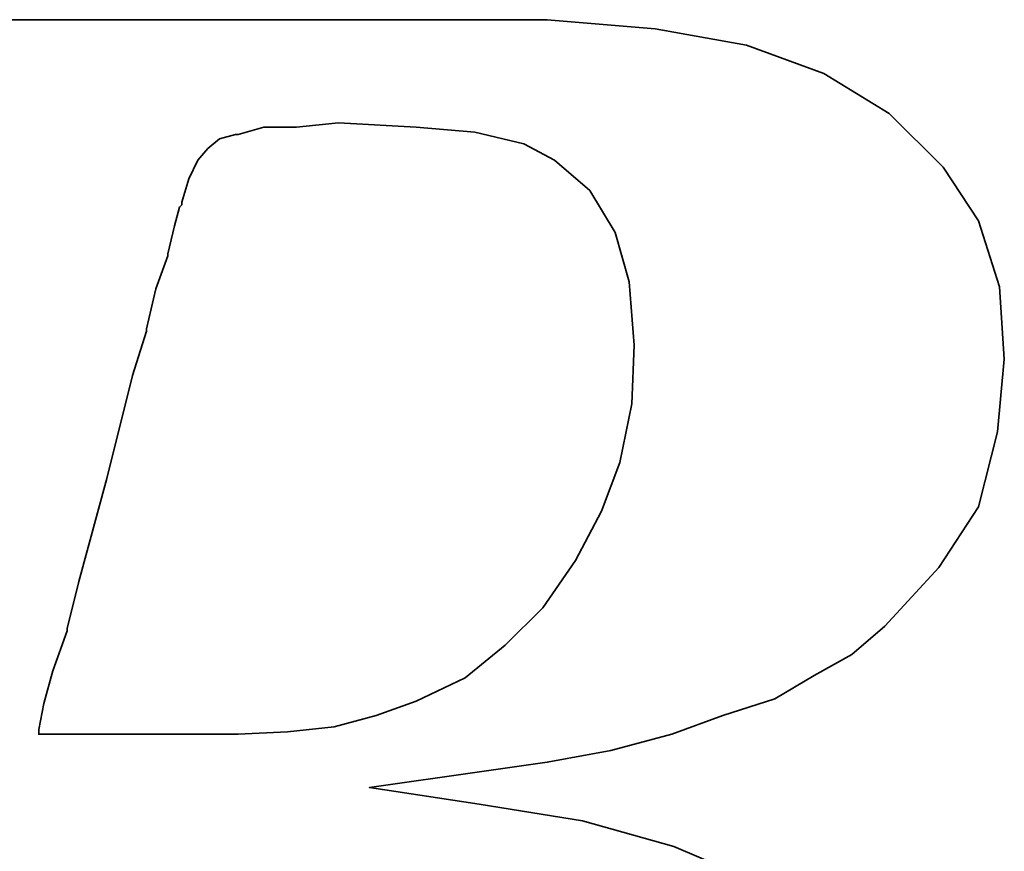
# Model space of a CAD drawing. Extents: x 11.3 to 65.1, y 22.5 to 57.2.
# Tile 30 of 47: x 55.577 to 55.899, y 39.331 to 39.602. Entities that reach past the tile are written whole.
import ezdxf

# ---------------------------------------------------------------- set-up
doc = ezdxf.new("R2010")
doc.units = 0
doc.header["$MEASUREMENT"] = 0
doc.layers.add('DIM', color=4, linetype='CONTINUOUS')
doc.layers.add('layer 1', color=7, linetype='CONTINUOUS')

# ---------------------------------------------------------------- blocks, each defined once
blk = doc.blocks.new('TBI MOTION logo(完整正式版)')
at = {"layer": 'layer 1', "color": 22, "lineweight": 35}
for points, knots in [([(-64.65375, -6.86375), (-64.65375, -6.86375), (-64.84375, -7.29625), (-64.84375, -7.29625), (-64.84375, -7.29625), (-64.84375, -7.29625), (-64.86875, -7.34375), (-64.86875, -7.34375), (-64.86875, -7.34375), (-64.86875, -7.34375), (-64.86875, -7.36875), (-64.86875, -7.36875), (-64.86875, -7.36875), (-64.86875, -7.36875), (-65.15375, -7.65375), (-65.15375, -7.65375), (-65.15375, -7.65375), (-65.15375, -7.65375), (-65.17875, -7.65375), (-65.17875, -7.65375), (-65.17875, -7.65375), (-65.17875, -7.65375), (-65.20375, -7.67875), (-65.20375, -7.67875), (-65.20375, -7.67875), (-65.20375, -7.67875), (-65.58875, -7.87125), (-65.58875, -7.87125), (-65.58875, -7.87125), (-65.58875, -7.87125), (-65.63375, -7.87125), (-65.63375, -7.87125), (-65.63375, -7.87125), (-65.63375, -7.87125), (-65.65875, -7.89375), (-65.65875, -7.89375), (-65.65875, -7.89375), (-65.65875, -7.89375), (-66.09375, -7.94375), (-66.09375, -7.94375), (-66.09375, -7.94375), (-66.09375, -7.94375), (-66.11375, -7.94375), (-66.11375, -7.94375), (-66.11375, -7.94375), (-66.11375, -7.94375), (-66.16375, -7.94375), (-66.16375, -7.94375), (-66.16375, -7.94375), (-66.16375, -7.94375), (-66.30875, -7.94375), (-66.30875, -7.94375), (-66.30875, -7.94375), (-66.30875, -7.94375), (-66.69375, -7.94375), (-66.69375, -7.94375), (-66.69375, -7.94375), (-66.69375, -7.94375), (-67.07375, -7.94375), (-67.07375, -7.94375), (-67.07375, -7.94375), (-67.07375, -7.94375), (-67.12375, -7.94375), (-67.12375, -7.94375), (-67.12375, -7.94375), (-67.12375, -7.94375), (-67.12375, -7.96625), (-67.12375, -7.96625), (-67.12375, -7.96625), (-67.12375, -7.96625), (-67.14875, -7.99125), (-67.14875, -7.99125), (-67.14875, -7.99125), (-67.14875, -7.99125), (-67.24375, -8.34875), (-67.24375, -8.34875), (-67.24375, -8.34875), (-67.24375, -8.34875), (-67.31375, -8.68625), (-67.31375, -8.68625), (-67.31375, -8.68625), (-67.31375, -8.68625), (-67.26875, -8.68625), (-67.26875, -8.68625), (-67.26875, -8.68625), (-67.26875, -8.68625), (-67.07375, -8.68625), (-67.07375, -8.68625), (-67.07375, -8.68625), (-67.07375, -8.68625), (-66.54875, -8.68625), (-66.54875, -8.68625), (-66.54875, -8.68625), (-66.54875, -8.68625), (-65.82625, -8.68625), (-65.82625, -8.68625), (-65.82625, -8.68625), (-65.82625, -8.68625), (-65.01375, -8.68625), (-65.01375, -8.68625), (-65.01375, -8.68625), (-65.01375, -8.68625), (-64.05375, -8.68625), (-64.05375, -8.68625), (-64.05375, -8.68625), (-64.05375, -8.68625), (-62.08375, -8.68625), (-62.08375, -8.68625), (-62.08375, -8.68625), (-62.08375, -8.68625), (-60.06875, -8.68625), (-60.06875, -8.68625), (-60.06875, -8.68625), (-60.06875, -8.68625), (-59.10875, -8.68625), (-59.10875, -8.68625), (-59.10875, -8.68625), (-59.10875, -8.68625), (-58.29375, -8.68625), (-58.29375, -8.68625), (-58.29375, -8.68625), (-58.29375, -8.68625), (-57.57375, -8.68625), (-57.57375, -8.68625), (-57.57375, -8.68625), (-57.57375, -8.68625), (-57.04875, -8.68625), (-57.04875, -8.68625), (-57.04875, -8.68625), (-57.04875, -8.68625), (-56.85375, -8.68625), (-56.85375, -8.68625), (-56.85375, -8.68625), (-56.85375, -8.68625), (-56.70875, -8.68625), (-56.70875, -8.68625), (-56.70875, -8.68625), (-56.70875, -8.68625), (-56.61375, -8.68625), (-56.61375, -8.68625), (-56.61375, -8.68625), (-56.61375, -8.68625), (-56.56875, -8.68625), (-56.56875, -8.68625), (-56.56875, -8.68625), (-56.56875, -8.68625), (-55.65375, -8.63875), (-55.65375, -8.63875), (-55.65375, -8.63875), (-55.65375, -8.63875), (-54.76875, -8.51875), (-54.76875, -8.51875), (-54.76875, -8.51875), (-54.76875, -8.51875), (-53.90375, -8.30375), (-53.90375, -8.30375), (-53.90375, -8.30375), (-53.90375, -8.30375), (-53.08875, -8.03875), (-53.08875, -8.03875), (-53.08875, -8.03875), (-53.08875, -8.03875), (-52.34375, -7.65375), (-52.34375, -7.65375), (-52.34375, -7.65375), (-52.34375, -7.65375), (-51.69875, -7.29625), (-51.69875, -7.29625), (-51.69875, -7.29625), (-51.69875, -7.29625), (-51.21875, -6.91125), (-51.21875, -6.91125), (-51.21875, -6.91125), (-51.21875, -6.91125), (-50.83375, -6.50375), (-50.83375, -6.50375), (-50.83375, -6.50375), (-50.83375, -6.50375), (-50.44875, -5.94875), (-50.44875, -5.94875), (-50.44875, -5.94875), (-50.44875, -5.94875), (-50.13875, -5.30375), (-50.13875, -5.30375), (-50.13875, -5.30375), (-50.13875, -5.30375), (-49.99375, -4.65375), (-49.99375, -4.65375), (-49.99375, -4.65375), (-49.99375, -4.65375), (-49.92375, -3.98375), (-49.92375, -3.98375), (-49.92375, -3.98375), (-49.92375, -3.98375), (-49.99375, -3.19374), (-49.99375, -3.19374), (-49.99375, -3.19374), (-49.99375, -3.19374), (-50.23374, -2.44874), (-50.23374, -2.44874), (-50.23374, -2.44874), (-50.23374, -2.44874), (-50.59375, -1.87374), (-50.59375, -1.87374), (-50.59375, -1.87374), (-50.59375, -1.87374), (-51.09875, -1.31874), (-51.09875, -1.31874), (-51.09875, -1.31874), (-51.09875, -1.31874), (-51.74375, -0.81875), (-51.74375, -0.81875), (-51.74375, -0.81875), (-51.74375, -0.81875), (-52.53875, -0.48125), (-52.53875, -0.48125), (-52.53875, -0.48125), (-52.53875, -0.48125), (-53.47375, -0.21875), (-53.47375, -0.21875), (-53.47375, -0.21875), (-53.47375, -0.21875), (-54.52875, -0.04874), (-54.52875, -0.04874), (-54.52875, -0.04874), (-54.52875, -0.04874), (-55.65375, 0.12125), (-55.65375, 0.12125), (-55.65375, 0.12125), (-55.65375, 0.12125), (-54.50375, 0.28624), (-54.50375, 0.28624), (-54.50375, 0.28624), (-54.50375, 0.28624), (-53.83375, 0.38124), (-53.83375, 0.38124), (-53.83375, 0.38124), (-53.83375, 0.38124), (-53.18375, 0.50125), (-53.18375, 0.50125), (-53.18375, 0.50125), (-53.18375, 0.50125), (-52.55875, 0.66874), (-52.55875, 0.66874), (-52.55875, 0.66874), (-52.55875, 0.66874), (-52.03375, 0.86124), (-52.03375, 0.86124), (-52.03375, 0.86124), (-52.03375, 0.86124), (-51.50374, 1.03124), (-51.50374, 1.03124), (-51.50374, 1.03124), (-51.50374, 1.03124), (-51.09875, 1.27125), (-51.09875, 1.27125), (-51.09875, 1.27125), (-51.09875, 1.27125), (-50.71375, 1.48624), (-50.71375, 1.48624), (-50.71375, 1.48624), (-50.71375, 1.48624), (-50.37625, 1.77625), (-50.37625, 1.77625), (-50.37625, 1.77625), (-50.37625, 1.77625), (-49.82375, 2.37625), (-49.82375, 2.37625), (-49.82375, 2.37625), (-49.82375, 2.37625), (-49.41875, 2.99625), (-49.41875, 2.99625), (-49.41875, 2.99625), (-49.41875, 2.99625), (-49.22375, 3.76625), (-49.22375, 3.76625), (-49.22375, 3.76625), (-49.22375, 3.76625), (-49.15375, 4.50874), (-49.15375, 4.50874), (-49.15375, 4.50874), (-49.15375, 4.50874), (-49.20375, 5.25125), (-49.20375, 5.25125), (-49.20375, 5.25125), (-49.20375, 5.25125), (-49.41875, 5.92625), (-49.41875, 5.92625), (-49.41875, 5.92625), (-49.41875, 5.92625), (-49.77875, 6.47625), (-49.77875, 6.47625), (-49.77875, 6.47625), (-49.77875, 6.47625), (-50.33125, 7.02624), (-50.33125, 7.02624), (-50.33125, 7.02624), (-50.33125, 7.02624), (-51.00125, 7.43625), (-51.00125, 7.43625), (-51.00125, 7.43625), (-51.00125, 7.43625), (-51.79375, 7.72625), (-51.79375, 7.72625), (-51.79375, 7.72625), (-51.79375, 7.72625), (-52.72875, 7.89124), (-52.72875, 7.89124), (-52.72875, 7.89124), (-52.72875, 7.89124), (-53.83375, 7.98625), (-53.83375, 7.98625), (-53.83375, 7.98625), (-53.83375, 7.98625), (-53.92875, 7.98625), (-53.92875, 7.98625), (-53.92875, 7.98625), (-53.92875, 7.98625), (-54.26375, 7.98625), (-54.26375, 7.98625), (-54.26375, 7.98625), (-54.26375, 7.98625), (-54.74375, 7.98625), (-54.74375, 7.98625), (-54.74375, 7.98625), (-54.74375, 7.98625), (-55.36875, 7.98625), (-55.36875, 7.98625), (-55.36875, 7.98625), (-55.36875, 7.98625), (-56.13375, 7.98625), (-56.13375, 7.98625), (-56.13375, 7.98625), (-56.13375, 7.98625), (-56.94875, 7.98625), (-56.94875, 7.98625), (-56.94875, 7.98625), (-56.94875, 7.98625), (-58.77625, 7.98625), (-58.77625, 7.98625), (-58.77625, 7.98625), (-58.77625, 7.98625), (-60.59875, 7.98625), (-60.59875, 7.98625), (-60.59875, 7.98625), (-60.59875, 7.98625), (-61.41375, 7.98625), (-61.41375, 7.98625), (-61.41375, 7.98625), (-61.41375, 7.98625), (-62.17875, 7.98625), (-62.17875, 7.98625), (-62.17875, 7.98625), (-62.17875, 7.98625), (-62.80375, 7.98625), (-62.80375, 7.98625), (-62.80375, 7.98625), (-62.80375, 7.98625), (-63.30625, 7.98625), (-63.30625, 7.98625), (-63.30625, 7.98625), (-63.30625, 7.98625), (-63.57375, 7.98625), (-63.57375, 7.98625), (-63.57375, 7.98625), (-63.57375, 7.98625), (-63.57375, 7.96375), (-63.57375, 7.96375), (-63.57375, 7.96375), (-63.57375, 7.96375), (-63.59875, 7.94125), (-63.59875, 7.94125), (-63.59875, 7.94125), (-63.59875, 7.94125), (-63.69375, 7.55625), (-63.69375, 7.55625), (-63.69375, 7.55625), (-63.69375, 7.55625), (-63.76375, 7.24624), (-63.76375, 7.24624), (-63.76375, 7.24624), (-63.76375, 7.24624), (-63.23875, 7.24624), (-63.23875, 7.24624), (-63.23875, 7.24624), (-63.23875, 7.24624), (-62.75875, 7.24624), (-62.75875, 7.24624), (-62.75875, 7.24624), (-62.75875, 7.24624), (-62.61125, 7.24624), (-62.61125, 7.24624), (-62.61125, 7.24624), (-62.61125, 7.24624), (-62.56625, 7.24624), (-62.56625, 7.24624), (-62.56625, 7.24624), (-62.56625, 7.24624), (-62.22875, 7.24624), (-62.22875, 7.24624), (-62.22875, 7.24624), (-62.22875, 7.24624), (-62.20375, 7.24624), (-62.20375, 7.24624), (-62.20375, 7.24624), (-62.20375, 7.24624), (-62.17875, 7.21875), (-62.17875, 7.21875), (-62.17875, 7.21875), (-62.17875, 7.21875), (-61.96375, 7.17125), (-61.96375, 7.17125), (-61.96375, 7.17125), (-61.96375, 7.17125), (-61.72375, 7.12624), (-61.72375, 7.12624), (-61.72375, 7.12624), (-61.72375, 7.12624), (-61.70375, 7.12624), (-61.70375, 7.12624), (-61.70375, 7.12624), (-61.70375, 7.12624), (-61.55875, 7.07624), (-61.55875, 7.07624), (-61.55875, 7.07624), (-61.55875, 7.07624), (-61.50875, 7.07624), (-61.50875, 7.07624), (-61.50875, 7.07624), (-61.50875, 7.07624), (-61.48375, 7.02624), (-61.48375, 7.02624), (-61.48375, 7.02624), (-61.48375, 7.02624), (-61.31875, 6.83375), (-61.31875, 6.83375), (-61.31875, 6.83375), (-61.31875, 6.83375), (-61.29375, 6.81125), (-61.29375, 6.81125), (-61.29375, 6.81125), (-61.29375, 6.81125), (-61.29375, 6.78625), (-61.29375, 6.78625), (-61.29375, 6.78625), (-61.29375, 6.78625), (-61.19875, 6.50124), (-61.19875, 6.50124), (-61.19875, 6.50124), (-61.19875, 6.50124), (-61.17375, 6.45124), (-61.17375, 6.45124), (-61.17375, 6.45124), (-61.17375, 6.45124), (-61.19875, 6.40625), (-61.19875, 6.40625), (-61.19875, 6.40625), (-61.19875, 6.40625), (-61.26875, 5.99624), (-61.26875, 5.99624), (-61.26875, 5.99624), (-61.26875, 5.99624), (-61.26875, 5.85125), (-61.26875, 5.85125), (-61.26875, 5.85125), (-61.26875, 5.85125), (-61.26875, 5.82625), (-61.26875, 5.82625), (-61.26875, 5.82625), (-61.26875, 5.82625), (-61.29375, 5.80625), (-61.29375, 5.80625), (-61.29375, 5.80625), (-61.29375, 5.80625), (-61.34125, 5.66125), (-61.34125, 5.66125), (-61.34125, 5.66125), (-61.34125, 5.66125), (-61.41375, 5.44625), (-61.41375, 5.44625), (-61.41375, 5.44625), (-61.41375, 5.44625), (-61.48375, 5.15625), (-61.48375, 5.15625), (-61.48375, 5.15625), (-61.48375, 5.15625), (-61.58375, 4.82124), (-61.58375, 4.82124), (-61.58375, 4.82124), (-61.58375, 4.82124), (-61.79875, 4.00375), (-61.79875, 4.00375), (-61.79875, 4.00375), (-61.79875, 4.00375), (-62.05875, 2.99625), (-62.05875, 2.99625), (-62.05875, 2.99625), (-62.05875, 2.99625), (-62.34875, 1.91625), (-62.34875, 1.91625), (-62.34875, 1.91625), (-62.34875, 1.91625), (-62.97375, -0.41124), (-62.97375, -0.41124), (-62.97375, -0.41124), (-62.97375, -0.41124), (-63.59875, -2.75875), (-63.59875, -2.75875), (-63.59875, -2.75875), (-63.59875, -2.75875), (-63.88375, -3.86374), (-63.88375, -3.86374), (-63.88375, -3.86374), (-63.88375, -3.86374), (-64.14875, -4.82374), (-64.14875, -4.82374), (-64.14875, -4.82374), (-64.14875, -4.82374), (-64.36375, -5.64125), (-64.36375, -5.64125), (-64.36375, -5.64125), (-64.36375, -5.64125), (-64.43625, -5.97625), (-64.43625, -5.97625), (-64.43625, -5.97625), (-64.43625, -5.97625), (-64.50875, -6.28625), (-64.50875, -6.28625), (-64.50875, -6.28625), (-64.50875, -6.28625), (-64.50875, -6.30875), (-64.50875, -6.30875), (-64.50875, -6.30875), (-64.50875, -6.30875), (-64.57875, -6.50375), (-64.57875, -6.50375), (-64.57875, -6.50375), (-64.57875, -6.50375), (-64.62875, -6.69625), (-64.62875, -6.69625), (-64.62875, -6.69625), (-64.62875, -6.69625), (-64.62875, -6.76875), (-64.62875, -6.76875), (-64.62875, -6.76875), (-64.62875, -6.76875), (-64.62875, -6.81375), (-64.62875, -6.81375), (-64.62875, -6.81375), (-64.62875, -6.81375), (-64.62875, -6.83875), (-64.62875, -6.83875), (-64.62875, -6.83875), (-64.62875, -6.83875), (-64.65375, -6.86375), (-64.65375, -6.86375)], [0, 0, 0, 0, 0.00719424, 0.00719424, 0.00719424, 0.00719424, 0.01438849, 0.01438849, 0.01438849, 0.01438849, 0.02158273, 0.02158273, 0.02158273, 0.02158273, 0.02877698, 0.02877698, 0.02877698, 0.02877698, 0.03597122, 0.03597122, 0.03597122, 0.03597122, 0.04316547, 0.04316547, 0.04316547, 0.04316547, 0.05035971, 0.05035971, 0.05035971, 0.05035971, 0.05755396, 0.05755396, 0.05755396, 0.05755396, 0.0647482, 0.0647482, 0.0647482, 0.0647482, 0.07194245, 0.07194245, 0.07194245, 0.07194245, 0.07913669, 0.07913669, 0.07913669, 0.07913669, 0.08633094, 0.08633094, 0.08633094, 0.08633094, 0.09352518, 0.09352518, 0.09352518, 0.09352518, 0.10071942, 0.10071942, 0.10071942, 0.10071942, 0.10791367, 0.10791367, 0.10791367, 0.10791367, 0.11510791, 0.11510791, 0.11510791, 0.11510791, 0.12230216, 0.12230216, 0.12230216, 0.12230216, 0.1294964, 0.1294964, 0.1294964, 0.1294964, 0.13669065, 0.13669065, 0.13669065, 0.13669065, 0.14388489, 0.14388489, 0.14388489, 0.14388489, 0.15107914, 0.15107914, 0.15107914, 0.15107914, 0.15827338, 0.15827338, 0.15827338, 0.15827338, 0.16546763, 0.16546763, 0.16546763, 0.16546763, 0.17266187, 0.17266187, 0.17266187, 0.17266187, 0.17985612, 0.17985612, 0.17985612, 0.17985612, 0.18705036, 0.18705036, 0.18705036, 0.18705036, 0.1942446, 0.1942446, 0.1942446, 0.1942446, 0.20143885, 0.20143885, 0.20143885, 0.20143885, 0.20863309, 0.20863309, 0.20863309, 0.20863309, 0.21582734, 0.21582734, 0.21582734, 0.21582734, 0.22302158, 0.22302158, 0.22302158, 0.22302158, 0.23021583, 0.23021583, 0.23021583, 0.23021583, 0.23741007, 0.23741007, 0.23741007, 0.23741007, 0.24460432, 0.24460432, 0.24460432, 0.24460432, 0.25179856, 0.25179856, 0.25179856, 0.25179856, 0.25899281, 0.25899281, 0.25899281, 0.25899281, 0.26618705, 0.26618705, 0.26618705, 0.26618705, 0.27338129, 0.27338129, 0.27338129, 0.27338129, 0.28057554, 0.28057554, 0.28057554, 0.28057554, 0.28776978, 0.28776978, 0.28776978, 0.28776978, 0.29496403, 0.29496403, 0.29496403, 0.29496403, 0.30215827, 0.30215827, 0.30215827, 0.30215827, 0.30935252, 0.30935252, 0.30935252, 0.30935252, 0.31654676, 0.31654676, 0.31654676, 0.31654676, 0.32374101, 0.32374101, 0.32374101, 0.32374101, 0.33093525, 0.33093525, 0.33093525, 0.33093525, 0.3381295, 0.3381295, 0.3381295, 0.3381295, 0.34532374, 0.34532374, 0.34532374, 0.34532374, 0.35251799, 0.35251799, 0.35251799, 0.35251799, 0.35971223, 0.35971223, 0.35971223, 0.35971223, 0.36690647, 0.36690647, 0.36690647, 0.36690647, 0.37410072, 0.37410072, 0.37410072, 0.37410072, 0.38129496, 0.38129496, 0.38129496, 0.38129496, 0.38848921, 0.38848921, 0.38848921, 0.38848921, 0.39568345, 0.39568345, 0.39568345, 0.39568345, 0.4028777, 0.4028777, 0.4028777, 0.4028777, 0.41007194, 0.41007194, 0.41007194, 0.41007194, 0.41726619, 0.41726619, 0.41726619, 0.41726619, 0.42446043, 0.42446043, 0.42446043, 0.42446043, 0.43165468, 0.43165468, 0.43165468, 0.43165468, 0.43884892, 0.43884892, 0.43884892, 0.43884892, 0.44604317, 0.44604317, 0.44604317, 0.44604317, 0.45323741, 0.45323741, 0.45323741, 0.45323741, 0.46043165, 0.46043165, 0.46043165, 0.46043165, 0.4676259, 0.4676259, 0.4676259, 0.4676259, 0.47482014, 0.47482014, 0.47482014, 0.47482014, 0.48201439, 0.48201439, 0.48201439, 0.48201439, 0.48920863, 0.48920863, 0.48920863, 0.48920863, 0.49640288, 0.49640288, 0.49640288, 0.49640288, 0.50359712, 0.50359712, 0.50359712, 0.50359712, 0.51079137, 0.51079137, 0.51079137, 0.51079137, 0.51798561, 0.51798561, 0.51798561, 0.51798561, 0.52517986, 0.52517986, 0.52517986, 0.52517986, 0.5323741, 0.5323741, 0.5323741, 0.5323741, 0.53956835, 0.53956835, 0.53956835, 0.53956835, 0.54676259, 0.54676259, 0.54676259, 0.54676259, 0.55395683, 0.55395683, 0.55395683, 0.55395683, 0.56115108, 0.56115108, 0.56115108, 0.56115108, 0.56834532, 0.56834532, 0.56834532, 0.56834532, 0.57553957, 0.57553957, 0.57553957, 0.57553957, 0.58273381, 0.58273381, 0.58273381, 0.58273381, 0.58992806, 0.58992806, 0.58992806, 0.58992806, 0.5971223, 0.5971223, 0.5971223, 0.5971223, 0.60431655, 0.60431655, 0.60431655, 0.60431655, 0.61151079, 0.61151079, 0.61151079, 0.61151079, 0.61870504, 0.61870504, 0.61870504, 0.61870504, 0.62589928, 0.62589928, 0.62589928, 0.62589928, 0.63309353, 0.63309353, 0.63309353, 0.63309353, 0.64028777, 0.64028777, 0.64028777, 0.64028777, 0.64748201, 0.64748201, 0.64748201, 0.64748201, 0.65467626, 0.65467626, 0.65467626, 0.65467626, 0.6618705, 0.6618705, 0.6618705, 0.6618705, 0.66906475, 0.66906475, 0.66906475, 0.66906475, 0.67625899, 0.67625899, 0.67625899, 0.67625899, 0.68345324, 0.68345324, 0.68345324, 0.68345324, 0.69064748, 0.69064748, 0.69064748, 0.69064748, 0.69784173, 0.69784173, 0.69784173, 0.69784173, 0.70503597, 0.70503597, 0.70503597, 0.70503597, 0.71223022, 0.71223022, 0.71223022, 0.71223022, 0.71942446, 0.71942446, 0.71942446, 0.71942446, 0.72661871, 0.72661871, 0.72661871, 0.72661871, 0.73381295, 0.73381295, 0.73381295, 0.73381295, 0.74100719, 0.74100719, 0.74100719, 0.74100719, 0.74820144, 0.74820144, 0.74820144, 0.74820144, 0.75539568, 0.75539568, 0.75539568, 0.75539568, 0.76258993, 0.76258993, 0.76258993, 0.76258993, 0.76978417, 0.76978417, 0.76978417, 0.76978417, 0.77697842, 0.77697842, 0.77697842, 0.77697842, 0.78417266, 0.78417266, 0.78417266, 0.78417266, 0.79136691, 0.79136691, 0.79136691, 0.79136691, 0.79856115, 0.79856115, 0.79856115, 0.79856115, 0.8057554, 0.8057554, 0.8057554, 0.8057554, 0.81294964, 0.81294964, 0.81294964, 0.81294964, 0.82014388, 0.82014388, 0.82014388, 0.82014388, 0.82733813, 0.82733813, 0.82733813, 0.82733813, 0.83453237, 0.83453237, 0.83453237, 0.83453237, 0.84172662, 0.84172662, 0.84172662, 0.84172662, 0.84892086, 0.84892086, 0.84892086, 0.84892086, 0.85611511, 0.85611511, 0.85611511, 0.85611511, 0.86330935, 0.86330935, 0.86330935, 0.86330935, 0.8705036, 0.8705036, 0.8705036, 0.8705036, 0.87769784, 0.87769784, 0.87769784, 0.87769784, 0.88489209, 0.88489209, 0.88489209, 0.88489209, 0.89208633, 0.89208633, 0.89208633, 0.89208633, 0.89928058, 0.89928058, 0.89928058, 0.89928058, 0.90647482, 0.90647482, 0.90647482, 0.90647482, 0.91366906, 0.91366906, 0.91366906, 0.91366906, 0.92086331, 0.92086331, 0.92086331, 0.92086331, 0.92805755, 0.92805755, 0.92805755, 0.92805755, 0.9352518, 0.9352518, 0.9352518, 0.9352518, 0.94244604, 0.94244604, 0.94244604, 0.94244604, 0.94964029, 0.94964029, 0.94964029, 0.94964029, 0.95683453, 0.95683453, 0.95683453, 0.95683453, 0.96402878, 0.96402878, 0.96402878, 0.96402878, 0.97122302, 0.97122302, 0.97122302, 0.97122302, 0.97841727, 0.97841727, 0.97841727, 0.97841727, 0.98561151, 0.98561151, 0.98561151, 0.98561151, 0.99280576, 0.99280576, 0.99280576, 0.99280576, 1, 1, 1, 1]), ([(-57.50375, 6.35625), (-57.50375, 6.35625), (-57.57375, 6.11625), (-57.57375, 6.11625), (-57.57375, 6.11625), (-57.57375, 6.11625), (-57.57375, 6.09125), (-57.57375, 6.09125), (-57.57375, 6.09125), (-57.57375, 6.09125), (-57.59875, 6.06625), (-57.59875, 6.06625), (-57.59875, 6.06625), (-57.59875, 6.06625), (-57.64875, 5.87625), (-57.64875, 5.87625), (-57.64875, 5.87625), (-57.64875, 5.87625), (-57.71875, 5.58875), (-57.71875, 5.58875), (-57.71875, 5.58875), (-57.71875, 5.58875), (-57.71875, 5.56625), (-57.71875, 5.56625), (-57.71875, 5.56625), (-57.71875, 5.56625), (-57.83875, 5.23125), (-57.83875, 5.23125), (-57.83875, 5.23125), (-57.83875, 5.23125), (-57.93625, 4.82124), (-57.93625, 4.82124), (-57.93625, 4.82124), (-57.93625, 4.82124), (-57.93625, 4.79624), (-57.93625, 4.79624), (-57.93625, 4.79624), (-57.93625, 4.79624), (-58.07875, 4.34125), (-58.07875, 4.34125), (-58.07875, 4.34125), (-58.07875, 4.34125), (-58.34375, 3.28625), (-58.34375, 3.28625), (-58.34375, 3.28625), (-58.34375, 3.28625), (-58.62875, 2.23124), (-58.62875, 2.23124), (-58.62875, 2.23124), (-58.62875, 2.23124), (-58.74875, 1.75125), (-58.74875, 1.75125), (-58.74875, 1.75125), (-58.74875, 1.75125), (-58.74875, 1.72625), (-58.74875, 1.72625), (-58.74875, 1.72625), (-58.74875, 1.72625), (-58.89375, 1.31625), (-58.89375, 1.31625), (-58.89375, 1.31625), (-58.89375, 1.31625), (-58.98875, 0.98124), (-58.98875, 0.98124), (-58.98875, 0.98124), (-58.98875, 0.98124), (-59.03875, 0.71625), (-59.03875, 0.71625), (-59.03875, 0.71625), (-59.03875, 0.71625), (-59.03875, 0.66874), (-59.03875, 0.66874), (-59.03875, 0.66874), (-59.03875, 0.66874), (-58.91875, 0.66874), (-58.91875, 0.66874), (-58.91875, 0.66874), (-58.91875, 0.66874), (-58.53375, 0.66874), (-58.53375, 0.66874), (-58.53375, 0.66874), (-58.53375, 0.66874), (-58.10375, 0.66874), (-58.10375, 0.66874), (-58.10375, 0.66874), (-58.10375, 0.66874), (-57.66875, 0.66874), (-57.66875, 0.66874), (-57.66875, 0.66874), (-57.66875, 0.66874), (-57.33375, 0.66874), (-57.33375, 0.66874), (-57.33375, 0.66874), (-57.33375, 0.66874), (-57.09375, 0.66874), (-57.09375, 0.66874), (-57.09375, 0.66874), (-57.09375, 0.66874), (-56.99875, 0.66874), (-56.99875, 0.66874), (-56.99875, 0.66874), (-56.99875, 0.66874), (-56.49375, 0.69374), (-56.49375, 0.69374), (-56.49375, 0.69374), (-56.49375, 0.69374), (-56.01375, 0.74374), (-56.01375, 0.74374), (-56.01375, 0.74374), (-56.01375, 0.74374), (-55.58375, 0.86124), (-55.58375, 0.86124), (-55.58375, 0.86124), (-55.58375, 0.86124), (-55.17375, 1.00624), (-55.17375, 1.00624), (-55.17375, 1.00624), (-55.17375, 1.00624), (-54.67375, 1.24625), (-54.67375, 1.24625), (-54.67375, 1.24625), (-54.67375, 1.24625), (-54.26375, 1.58124), (-54.26375, 1.58124), (-54.26375, 1.58124), (-54.26375, 1.58124), (-53.87875, 1.96374), (-53.87875, 1.96374), (-53.87875, 1.96374), (-53.87875, 1.96374), (-53.54375, 2.44625), (-53.54375, 2.44625), (-53.54375, 2.44625), (-53.54375, 2.44625), (-53.27875, 2.95125), (-53.27875, 2.95125), (-53.27875, 2.95125), (-53.27875, 2.95125), (-53.08875, 3.45124), (-53.08875, 3.45124), (-53.08875, 3.45124), (-53.08875, 3.45124), (-52.96875, 4.05124), (-52.96875, 4.05124), (-52.96875, 4.05124), (-52.96875, 4.05124), (-52.94375, 4.65125), (-52.94375, 4.65125), (-52.94375, 4.65125), (-52.94375, 4.65125), (-52.99375, 5.30125), (-52.99375, 5.30125), (-52.99375, 5.30125), (-52.99375, 5.30125), (-53.13875, 5.80625), (-53.13875, 5.80625), (-53.13875, 5.80625), (-53.13875, 5.80625), (-53.39875, 6.23625), (-53.39875, 6.23625), (-53.39875, 6.23625), (-53.39875, 6.23625), (-53.75875, 6.54875), (-53.75875, 6.54875), (-53.75875, 6.54875), (-53.75875, 6.54875), (-54.07375, 6.71625), (-54.07375, 6.71625), (-54.07375, 6.71625), (-54.07375, 6.71625), (-54.57375, 6.83375), (-54.57375, 6.83375), (-54.57375, 6.83375), (-54.57375, 6.83375), (-55.17375, 6.88625), (-55.17375, 6.88625), (-55.17375, 6.88625), (-55.17375, 6.88625), (-55.96875, 6.93125), (-55.96875, 6.93125), (-55.96875, 6.93125), (-55.96875, 6.93125), (-56.39875, 6.88625), (-56.39875, 6.88625), (-56.39875, 6.88625), (-56.39875, 6.88625), (-56.42125, 6.88625), (-56.42125, 6.88625), (-56.42125, 6.88625), (-56.42125, 6.88625), (-56.73375, 6.88625), (-56.73375, 6.88625), (-56.73375, 6.88625), (-56.73375, 6.88625), (-56.99875, 6.81125), (-56.99875, 6.81125), (-56.99875, 6.81125), (-56.99875, 6.81125), (-57.02375, 6.81125), (-57.02375, 6.81125), (-57.02375, 6.81125), (-57.02375, 6.81125), (-57.18875, 6.76625), (-57.18875, 6.76625), (-57.18875, 6.76625), (-57.18875, 6.76625), (-57.30875, 6.66625), (-57.30875, 6.66625), (-57.30875, 6.66625), (-57.30875, 6.66625), (-57.40875, 6.54875), (-57.40875, 6.54875), (-57.40875, 6.54875), (-57.40875, 6.54875), (-57.50375, 6.35625), (-57.50375, 6.35625)], [0, 0, 0, 0, 0.01851852, 0.01851852, 0.01851852, 0.01851852, 0.03703704, 0.03703704, 0.03703704, 0.03703704, 0.05555556, 0.05555556, 0.05555556, 0.05555556, 0.07407407, 0.07407407, 0.07407407, 0.07407407, 0.09259259, 0.09259259, 0.09259259, 0.09259259, 0.11111111, 0.11111111, 0.11111111, 0.11111111, 0.12962963, 0.12962963, 0.12962963, 0.12962963, 0.14814815, 0.14814815, 0.14814815, 0.14814815, 0.16666667, 0.16666667, 0.16666667, 0.16666667, 0.18518519, 0.18518519, 0.18518519, 0.18518519, 0.2037037, 0.2037037, 0.2037037, 0.2037037, 0.22222222, 0.22222222, 0.22222222, 0.22222222, 0.24074074, 0.24074074, 0.24074074, 0.24074074, 0.25925926, 0.25925926, 0.25925926, 0.25925926, 0.27777778, 0.27777778, 0.27777778, 0.27777778, 0.2962963, 0.2962963, 0.2962963, 0.2962963, 0.31481481, 0.31481481, 0.31481481, 0.31481481, 0.33333333, 0.33333333, 0.33333333, 0.33333333, 0.35185185, 0.35185185, 0.35185185, 0.35185185, 0.37037037, 0.37037037, 0.37037037, 0.37037037, 0.38888889, 0.38888889, 0.38888889, 0.38888889, 0.40740741, 0.40740741, 0.40740741, 0.40740741, 0.42592593, 0.42592593, 0.42592593, 0.42592593, 0.44444444, 0.44444444, 0.44444444, 0.44444444, 0.46296296, 0.46296296, 0.46296296, 0.46296296, 0.48148148, 0.48148148, 0.48148148, 0.48148148, 0.5, 0.5, 0.5, 0.5, 0.51851852, 0.51851852, 0.51851852, 0.51851852, 0.53703704, 0.53703704, 0.53703704, 0.53703704, 0.55555556, 0.55555556, 0.55555556, 0.55555556, 0.57407407, 0.57407407, 0.57407407, 0.57407407, 0.59259259, 0.59259259, 0.59259259, 0.59259259, 0.61111111, 0.61111111, 0.61111111, 0.61111111, 0.62962963, 0.62962963, 0.62962963, 0.62962963, 0.64814815, 0.64814815, 0.64814815, 0.64814815, 0.66666667, 0.66666667, 0.66666667, 0.66666667, 0.68518519, 0.68518519, 0.68518519, 0.68518519, 0.7037037, 0.7037037, 0.7037037, 0.7037037, 0.72222222, 0.72222222, 0.72222222, 0.72222222, 0.74074074, 0.74074074, 0.74074074, 0.74074074, 0.75925926, 0.75925926, 0.75925926, 0.75925926, 0.77777778, 0.77777778, 0.77777778, 0.77777778, 0.7962963, 0.7962963, 0.7962963, 0.7962963, 0.81481481, 0.81481481, 0.81481481, 0.81481481, 0.83333333, 0.83333333, 0.83333333, 0.83333333, 0.85185185, 0.85185185, 0.85185185, 0.85185185, 0.87037037, 0.87037037, 0.87037037, 0.87037037, 0.88888889, 0.88888889, 0.88888889, 0.88888889, 0.90740741, 0.90740741, 0.90740741, 0.90740741, 0.92592593, 0.92592593, 0.92592593, 0.92592593, 0.94444444, 0.94444444, 0.94444444, 0.94444444, 0.96296296, 0.96296296, 0.96296296, 0.96296296, 0.98148148, 0.98148148, 0.98148148, 0.98148148, 1, 1, 1, 1])]:
    blk.add_open_spline(points, degree=3, knots=knots, dxfattribs=at)

msp = doc.modelspace()

# ---------------------------------------------------------------- block references
at = {"layer": 'DIM', "color": 7, "xscale": 0.031926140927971, "yscale": 0.031926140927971, "zscale": 0.031926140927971}
msp.add_blockref('TBI MOTION logo(完整正式版)', (57.46837, 39.34746), dxfattribs=at)

doc.saveas('drawing.dxf')
